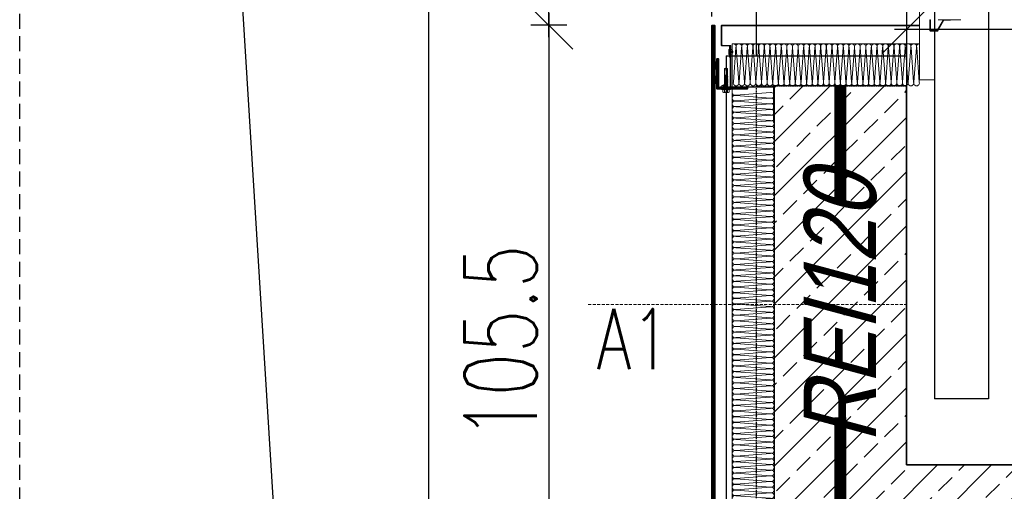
# Model space of a CAD drawing. Header units: millimetres. Extents: x -1096 to 3960, y -1899 to 666.
# Tile 12 of 75: x -546 to -382, y -55 to 23. Entities that reach past the tile are written whole.
import ezdxf
from ezdxf import colors
from ezdxf.entities.mleader import LeaderData, LeaderLine
from ezdxf.math import Vec2, Vec3

# ---------------------------------------------------------------- set-up
doc = ezdxf.new("R2010")
doc.units = ezdxf.units.MM
for name, pattern in [('03b018', [5.4, 2.16, -3.24]), ('10b018', [3.33, 2.16, -0.54, 0.09, -0.54]), ('DASHEDX2', [1.5, 1, -0.5]), ('HIDDENX2', [0.75, 0.5, -0.25])]:
    doc.linetypes.add(name, pattern=pattern)
for name, color, linetype, lineweight in [('_MB_ocieplenie_0.09', 252, 'Continuous', 9), ('A-KOMENTWYM - DETAL', 30, 'Continuous', 5), ('A-OPIS_det.', 2, 'Continuous', 13), ('ST_AE_GLAS_szraf', 252, 'Continuous', 0), ('ST_AE_GLAS_widok', 142, 'Continuous', 9), ('ST_AE_SYST_cienka', 27, 'Continuous', 15), ('ST_AE_SYST_szraf', 252, 'Continuous', 0), ('ST_AF_SHET_cienka', 55, 'Continuous', 15), ('ST_SB_STEL', 7, 'Continuous', 0), ('ST_SF_FRAM', 7, 'Continuous', 0), ('ST_SF_FRAM_gruba', 132, 'Continuous', 40), ('ST_SJ_JOIN', 7, 'Continuous', 0), ('ST_SJ_JOIN_cienka', 57, 'Continuous', 15), ('ST_SJ_JOIN_przerywane', 9, '03b018', 5), ('ST_SJ_JOIN_szraf', 252, 'Continuous', 5)]:
    doc.layers.add(name, color=color, linetype=linetype, lineweight=lineweight)
doc.layers.add('_p.poż.', color=7, linetype='Continuous', true_color=0xf20000)
for name, color, linetype in [('A-KOMENTWYM', 30, 'Continuous'), ('A-opis', 7, 'Continuous'), ('A-widok', 41, 'Continuous'), ('A-winda', 12, 'Continuous'), ('A-ściany', 140, 'Continuous')]:
    doc.layers.add(name, color=color, linetype=linetype)
doc.layers.add('ST_SJ_JOIN_osie', color=1, linetype='10b018', lineweight=0, plot=False)
doc.styles.add('Arch-Dim', font='romans.shx', dxfattribs={"width": 0.75})
doc.styles.add('Arial-2', font='arial.ttf', dxfattribs={"width": 0.8, "oblique": 15})
doc.styles.add('TXT', font='romans.shx', dxfattribs={"width": 0.7})
doc.dimstyles.new('1-50', dxfattribs={"dimtxt": 12, "dimasz": 8, "dimexe": 3, "dimexo": 0, "dimgap": 2, "dimtad": 1, "dimrnd": 0.5, "dimzin": 12, "dimdsep": 46, "dimtxsty": 'TXT', "dimblk": 'OBLIQUE', "dimcen": 0.125, "dimdle": 2, "dimclrd": 256, "dimclre": 256, "dimclrt": 7, "dimazin": 0, "dimtfac": 1, "dimtix": 1, "dimtmove": 1, "dimatfit": 2, "dimfxl": 3, "dimfxlon": 1, "dimtvp": 10, "dimtolj": 1, "dimtzin": 0, "dimarcsym": 0})

# ---------------------------------------------------------------- blocks, each defined once
blk = doc.blocks.new('_Oblique')
at = {"color": 0, "linetype": 'ByBlock', "lineweight": -2}
blk.add_line((-0.5, -0.5), (0.5, 0.5), dxfattribs=at)
blk = doc.blocks.new('*D944')
at = {"layer": 'A-KOMENTWYM - DETAL', "lineweight": -2}
for p, q in [((-477.92, 212.3), (-477.92, -85.3)), ((-474.92, 210.3), (-480.92, 210.3)), ((-474.92, -83.3), (-480.92, -83.3))]:
    blk.add_line(p, q, dxfattribs=at)
at = {"layer": 'Defpoints', "color": 0}
for p in [(-430.9, 210.3), (-477.92, -83.3), (-430.9, -83.3)]:
    blk.add_point(p, dxfattribs=at)
at = {"layer": 'A-KOMENTWYM - DETAL', "lineweight": -2, "xscale": 8, "yscale": 8, "zscale": 8}
for p, rotation in [((-477.92, 210.3), 90), ((-477.92, -83.3), 270)]:
    blk.add_blockref('_Oblique', p, dxfattribs=dict(at, rotation=rotation))
at = {"layer": 'A-KOMENTWYM - DETAL', "color": 7, "insert": (-485.92, 63.5), "char_height": 12, "attachment_point": 5, "rotation": 90, "style": 'TXT'}
blk.add_mtext('\\A1;293.5', dxfattribs=at)
blk = doc.blocks.new('*D945')
at = {"layer": 'A-KOMENTWYM - DETAL', "lineweight": -2}
for p, q in [((-457.96, 24.08), (-457.96, -85.3)), ((-454.96, 22.08), (-460.96, 22.08)), ((-454.96, -83.3), (-460.96, -83.3))]:
    blk.add_line(p, q, dxfattribs=at)
at = {"layer": 'Defpoints', "color": 0}
for p in [(-429.26, 22.08), (-457.96, -83.3), (-430.9, -83.3)]:
    blk.add_point(p, dxfattribs=at)
at = {"layer": 'A-KOMENTWYM - DETAL', "lineweight": -2, "xscale": 8, "yscale": 8, "zscale": 8}
for p, rotation in [((-457.96, 22.08), 90), ((-457.96, -83.3), 270)]:
    blk.add_blockref('_Oblique', p, dxfattribs=dict(at, rotation=rotation))
at = {"layer": 'A-KOMENTWYM - DETAL', "color": 7, "insert": (-465.96, -30.61), "char_height": 12, "attachment_point": 5, "rotation": 90, "style": 'TXT'}
blk.add_mtext('\\A1;105.5', dxfattribs=at)
blk = doc.blocks.new('*U1555')
at = {"layer": '_MB_ocieplenie_0.09', "flags": 128}
for points in [[(-1288.7, 31, 0.505403), (-1307.8, 5.1), (-1289.6, -242, -1.345402), (-1327.9, -242), (-1309.6, 5.1, 0.505403), (-1328.7, 31)], [(-1248.7, 31, 0.505403), (-1267.8, 5.1), (-1249.6, -242, -1.345402), (-1287.9, -242), (-1269.6, 5.1, 0.505403), (-1288.7, 31)], [(-1208.7, 31, 0.505403), (-1227.8, 5.1), (-1209.6, -242, -1.345402), (-1247.9, -242), (-1229.6, 5.1, 0.505403), (-1248.7, 31)], [(-1168.7, 31, 0.505403), (-1187.8, 5.1), (-1169.6, -242, -1.345402), (-1207.9, -242), (-1189.6, 5.1, 0.505403), (-1208.7, 31)], [(-1128.7, 31, 0.505403), (-1147.8, 5.1), (-1129.6, -242, -1.345402), (-1167.9, -242), (-1149.6, 5.1, 0.505403), (-1168.7, 31)], [(-1088.7, 31, 0.505403), (-1107.8, 5.1), (-1089.6, -242, -1.345402), (-1127.9, -242), (-1109.6, 5.1, 0.505403), (-1128.7, 31)], [(-1048.7, 31, 0.505403), (-1067.8, 5.1), (-1049.6, -242, -1.345402), (-1087.9, -242), (-1069.6, 5.1, 0.505403), (-1088.7, 31)], [(-1008.7, 31, 0.505403), (-1027.8, 5.1), (-1009.6, -242, -1.345402), (-1047.9, -242), (-1029.6, 5.1, 0.505403), (-1048.7, 31)], [(-968.7, 31, 0.505403), (-987.8, 5.1), (-969.6, -242, -1.345402), (-1007.9, -242), (-989.6, 5.1, 0.505403), (-1008.7, 31)], [(-928.7, 31, 0.505403), (-947.8, 5.1), (-929.6, -242, -1.345402), (-967.9, -242), (-949.6, 5.1, 0.505403), (-968.7, 31)], [(-888.7, 31, 0.505403), (-907.8, 5.1), (-889.6, -242, -1.345402), (-927.9, -242), (-909.6, 5.1, 0.505403), (-928.7, 31)], [(-848.7, 31, 0.505403), (-867.8, 5.1), (-849.6, -242, -1.345402), (-887.9, -242), (-869.6, 5.1, 0.505403), (-888.7, 31)], [(-808.7, 31, 0.505403), (-827.8, 5.1), (-809.6, -242, -1.345402), (-847.9, -242), (-829.6, 5.1, 0.505403), (-848.7, 31)], [(-768.7, 31, 0.505403), (-787.8, 5.1), (-769.6, -242, -1.345402), (-807.9, -242), (-789.6, 5.1, 0.505403), (-808.7, 31)], [(-728.7, 31, 0.505403), (-747.8, 5.1), (-729.6, -242, -1.345402), (-767.9, -242), (-749.6, 5.1, 0.505403), (-768.7, 31)], [(-688.7, 31, 0.505403), (-707.8, 5.1), (-689.6, -242, -1.345402), (-727.9, -242), (-709.6, 5.1, 0.505403), (-728.7, 31)], [(-648.7, 31, 0.505403), (-667.8, 5.1), (-649.6, -242, -1.345402), (-687.9, -242), (-669.6, 5.1, 0.505403), (-688.7, 31)], [(-608.7, 31, 0.505403), (-627.8, 5.1), (-609.6, -242, -1.345402), (-647.9, -242), (-629.6, 5.1, 0.505403), (-648.7, 31)], [(-568.7, 31, 0.505403), (-587.8, 5.1), (-569.6, -242, -1.345402), (-607.9, -242), (-589.6, 5.1, 0.505403), (-608.7, 31)], [(-528.7, 31, 0.505403), (-547.8, 5.1), (-529.6, -242, -1.345402), (-567.9, -242), (-549.6, 5.1, 0.505403), (-568.7, 31)], [(-488.7, 31, 0.505403), (-507.8, 5.1), (-489.6, -242, -1.345402), (-527.9, -242), (-509.6, 5.1, 0.505403), (-528.7, 31)], [(-448.7, 31, 0.505403), (-467.8, 5.1), (-449.6, -242, -1.345402), (-487.9, -242), (-469.6, 5.1, 0.505403), (-488.7, 31)], [(-408.7, 31, 0.505403), (-427.8, 5.1), (-409.6, -242, -1.345402), (-447.9, -242), (-429.6, 5.1, 0.505403), (-448.7, 31)], [(-368.7, 31, 0.505403), (-387.8, 5.1), (-369.6, -242, -1.345402), (-407.9, -242), (-389.6, 5.1, 0.505403), (-408.7, 31)], [(-328.7, 31, 0.505403), (-347.8, 5.1), (-329.6, -242, -1.345402), (-367.9, -242), (-349.6, 5.1, 0.505403), (-368.7, 31)], [(-288.7, 31, 0.505403), (-307.8, 5.1), (-289.6, -242, -1.345402), (-327.9, -242), (-309.6, 5.1, 0.505403), (-328.7, 31)], [(-248.7, 31, 0.505403), (-267.8, 5.1), (-249.6, -242, -1.345402), (-287.9, -242), (-269.6, 5.1, 0.505403), (-288.7, 31)], [(-208.7, 31, 0.505403), (-227.8, 5.1), (-209.6, -242, -1.345402), (-247.9, -242), (-229.6, 5.1, 0.505403), (-248.7, 31)], [(-168.7, 31, 0.505403), (-187.8, 5.1), (-169.6, -242, -1.345402), (-207.9, -242), (-189.6, 5.1, 0.505403), (-208.7, 31)], [(-128.7, 31, 0.505403), (-147.8, 5.1), (-129.6, -242, -1.345402), (-167.9, -242), (-149.6, 5.1, 0.505403), (-168.7, 31)], [(-88.7, 31, 0.505403), (-107.8, 5.1), (-89.6, -242, -1.345402), (-127.9, -242), (-109.6, 5.1, 0.505403), (-128.7, 31)], [(-48.7, 31, 0.505403), (-67.8, 5.1), (-49.6, -242, -1.345402), (-87.9, -242), (-69.6, 5.1, 0.505403), (-88.7, 31)], [(-8.7, 31, 0.505403), (-27.8, 5.1), (-9.6, -242, -1.345402), (-47.9, -242), (-29.6, 5.1, 0.505403), (-48.7, 31)]]:
    blk.add_lwpolyline(points, format="xyb", dxfattribs=at)
blk = doc.blocks.new('*U1590')
at = {"layer": '_MB_ocieplenie_0.09', "flags": 128}
for points in [[(-3878.8, 31, 0.505403), (-3897.9, 5.1), (-3879.7, -242, -1.345402), (-3918, -242), (-3899.7, 5.1, 0.505403), (-3918.8, 31)], [(-3838.8, 31, 0.505403), (-3857.9, 5.1), (-3839.7, -242, -1.345402), (-3878, -242), (-3859.7, 5.1, 0.505403), (-3878.8, 31)], [(-3798.8, 31, 0.505403), (-3817.9, 5.1), (-3799.7, -242, -1.345402), (-3838, -242), (-3819.7, 5.1, 0.505403), (-3838.8, 31)], [(-3758.8, 31, 0.505403), (-3777.9, 5.1), (-3759.7, -242, -1.345402), (-3798, -242), (-3779.7, 5.1, 0.505403), (-3798.8, 31)], [(-3718.8, 31, 0.505403), (-3737.9, 5.1), (-3719.7, -242, -1.345402), (-3758, -242), (-3739.7, 5.1, 0.505403), (-3758.8, 31)], [(-3678.8, 31, 0.505403), (-3697.9, 5.1), (-3679.7, -242, -1.345402), (-3718, -242), (-3699.7, 5.1, 0.505403), (-3718.8, 31)], [(-3638.8, 31, 0.505403), (-3657.9, 5.1), (-3639.7, -242, -1.345402), (-3678, -242), (-3659.7, 5.1, 0.505403), (-3678.8, 31)], [(-3598.8, 31, 0.505403), (-3617.9, 5.1), (-3599.7, -242, -1.345402), (-3638, -242), (-3619.7, 5.1, 0.505403), (-3638.8, 31)], [(-3558.8, 31, 0.505403), (-3577.9, 5.1), (-3559.7, -242, -1.345402), (-3598, -242), (-3579.7, 5.1, 0.505403), (-3598.8, 31)], [(-3518.8, 31, 0.505403), (-3537.9, 5.1), (-3519.7, -242, -1.345402), (-3558, -242), (-3539.7, 5.1, 0.505403), (-3558.8, 31)], [(-3478.8, 31, 0.505403), (-3497.9, 5.1), (-3479.7, -242, -1.345402), (-3518, -242), (-3499.7, 5.1, 0.505403), (-3518.8, 31)], [(-3438.8, 31, 0.505403), (-3457.9, 5.1), (-3439.7, -242, -1.345402), (-3478, -242), (-3459.7, 5.1, 0.505403), (-3478.8, 31)], [(-3398.8, 31, 0.505403), (-3417.9, 5.1), (-3399.7, -242, -1.345402), (-3438, -242), (-3419.7, 5.1, 0.505403), (-3438.8, 31)], [(-3358.8, 31, 0.505403), (-3377.9, 5.1), (-3359.7, -242, -1.345402), (-3398, -242), (-3379.7, 5.1, 0.505403), (-3398.8, 31)], [(-3318.8, 31, 0.505403), (-3337.9, 5.1), (-3319.7, -242, -1.345402), (-3358, -242), (-3339.7, 5.1, 0.505403), (-3358.8, 31)], [(-3278.8, 31, 0.505403), (-3297.9, 5.1), (-3279.7, -242, -1.345402), (-3318, -242), (-3299.7, 5.1, 0.505403), (-3318.8, 31)], [(-3238.8, 31, 0.505403), (-3257.9, 5.1), (-3239.7, -242, -1.345402), (-3278, -242), (-3259.7, 5.1, 0.505403), (-3278.8, 31)], [(-3198.8, 31, 0.505403), (-3217.9, 5.1), (-3199.7, -242, -1.345402), (-3238, -242), (-3219.7, 5.1, 0.505403), (-3238.8, 31)], [(-3158.8, 31, 0.505403), (-3177.9, 5.1), (-3159.7, -242, -1.345402), (-3198, -242), (-3179.7, 5.1, 0.505403), (-3198.8, 31)], [(-3118.8, 31, 0.505403), (-3137.9, 5.1), (-3119.7, -242, -1.345402), (-3158, -242), (-3139.7, 5.1, 0.505403), (-3158.8, 31)], [(-3078.8, 31, 0.505403), (-3097.9, 5.1), (-3079.7, -242, -1.345402), (-3118, -242), (-3099.7, 5.1, 0.505403), (-3118.8, 31)], [(-3038.8, 31, 0.505403), (-3057.9, 5.1), (-3039.7, -242, -1.345402), (-3078, -242), (-3059.7, 5.1, 0.505403), (-3078.8, 31)], [(-2998.8, 31, 0.505403), (-3017.9, 5.1), (-2999.7, -242, -1.345402), (-3038, -242), (-3019.7, 5.1, 0.505403), (-3038.8, 31)], [(-2958.8, 31, 0.505403), (-2977.9, 5.1), (-2959.7, -242, -1.345402), (-2998, -242), (-2979.7, 5.1, 0.505403), (-2998.8, 31)], [(-2918.8, 31, 0.505403), (-2937.9, 5.1), (-2919.7, -242, -1.345402), (-2958, -242), (-2939.7, 5.1, 0.505403), (-2958.8, 31)], [(-2878.8, 31, 0.505403), (-2897.9, 5.1), (-2879.7, -242, -1.345402), (-2918, -242), (-2899.7, 5.1, 0.505403), (-2918.8, 31)], [(-2838.8, 31, 0.505403), (-2857.9, 5.1), (-2839.7, -242, -1.345402), (-2878, -242), (-2859.7, 5.1, 0.505403), (-2878.8, 31)], [(-2798.8, 31, 0.505403), (-2817.9, 5.1), (-2799.7, -242, -1.345402), (-2838, -242), (-2819.7, 5.1, 0.505403), (-2838.8, 31)], [(-2758.8, 31, 0.505403), (-2777.9, 5.1), (-2759.7, -242, -1.345402), (-2798, -242), (-2779.7, 5.1, 0.505403), (-2798.8, 31)], [(-2718.8, 31, 0.505403), (-2737.9, 5.1), (-2719.7, -242, -1.345402), (-2758, -242), (-2739.7, 5.1, 0.505403), (-2758.8, 31)], [(-2678.8, 31, 0.505403), (-2697.9, 5.1), (-2679.7, -242, -1.345402), (-2718, -242), (-2699.7, 5.1, 0.505403), (-2718.8, 31)], [(-2638.8, 31, 0.505403), (-2657.9, 5.1), (-2639.7, -242, -1.345402), (-2678, -242), (-2659.7, 5.1, 0.505403), (-2678.8, 31)], [(-2598.8, 31, 0.505403), (-2617.9, 5.1), (-2599.7, -242, -1.345402), (-2638, -242), (-2619.7, 5.1, 0.505403), (-2638.8, 31)], [(-2558.8, 31, 0.505403), (-2577.9, 5.1), (-2559.7, -242, -1.345402), (-2598, -242), (-2579.7, 5.1, 0.505403), (-2598.8, 31)], [(-2518.8, 31, 0.505403), (-2537.9, 5.1), (-2519.7, -242, -1.345402), (-2558, -242), (-2539.7, 5.1, 0.505403), (-2558.8, 31)], [(-2478.8, 31, 0.505403), (-2497.9, 5.1), (-2479.7, -242, -1.345402), (-2518, -242), (-2499.7, 5.1, 0.505403), (-2518.8, 31)], [(-2438.8, 31, 0.505403), (-2457.9, 5.1), (-2439.7, -242, -1.345402), (-2478, -242), (-2459.7, 5.1, 0.505403), (-2478.8, 31)], [(-2398.8, 31, 0.505403), (-2417.9, 5.1), (-2399.7, -242, -1.345402), (-2438, -242), (-2419.7, 5.1, 0.505403), (-2438.8, 31)], [(-2358.8, 31, 0.505403), (-2377.9, 5.1), (-2359.7, -242, -1.345402), (-2398, -242), (-2379.7, 5.1, 0.505403), (-2398.8, 31)], [(-2318.8, 31, 0.505403), (-2337.9, 5.1), (-2319.7, -242, -1.345402), (-2358, -242), (-2339.7, 5.1, 0.505403), (-2358.8, 31)], [(-2278.8, 31, 0.505403), (-2297.9, 5.1), (-2279.7, -242, -1.345402), (-2318, -242), (-2299.7, 5.1, 0.505403), (-2318.8, 31)], [(-2238.8, 31, 0.505403), (-2257.9, 5.1), (-2239.7, -242, -1.345402), (-2278, -242), (-2259.7, 5.1, 0.505403), (-2278.8, 31)], [(-2198.8, 31, 0.505403), (-2217.9, 5.1), (-2199.7, -242, -1.345402), (-2238, -242), (-2219.7, 5.1, 0.505403), (-2238.8, 31)], [(-2158.8, 31, 0.505403), (-2177.9, 5.1), (-2159.7, -242, -1.345402), (-2198, -242), (-2179.7, 5.1, 0.505403), (-2198.8, 31)], [(-2118.8, 31, 0.505403), (-2137.9, 5.1), (-2119.7, -242, -1.345402), (-2158, -242), (-2139.7, 5.1, 0.505403), (-2158.8, 31)], [(-2078.8, 31, 0.505403), (-2097.9, 5.1), (-2079.7, -242, -1.345402), (-2118, -242), (-2099.7, 5.1, 0.505403), (-2118.8, 31)], [(-2038.8, 31, 0.505403), (-2057.9, 5.1), (-2039.7, -242, -1.345402), (-2078, -242), (-2059.7, 5.1, 0.505403), (-2078.8, 31)], [(-1998.8, 31, 0.505403), (-2017.9, 5.1), (-1999.7, -242, -1.345402), (-2038, -242), (-2019.7, 5.1, 0.505403), (-2038.8, 31)], [(-1958.8, 31, 0.505403), (-1977.9, 5.1), (-1959.7, -242, -1.345402), (-1998, -242), (-1979.7, 5.1, 0.505403), (-1998.8, 31)], [(-1918.8, 31, 0.505403), (-1937.9, 5.1), (-1919.7, -242, -1.345402), (-1958, -242), (-1939.7, 5.1, 0.505403), (-1958.8, 31)], [(-1878.8, 31, 0.505403), (-1897.9, 5.1), (-1879.7, -242, -1.345402), (-1918, -242), (-1899.7, 5.1, 0.505403), (-1918.8, 31)], [(-1838.8, 31, 0.505403), (-1857.9, 5.1), (-1839.7, -242, -1.345402), (-1878, -242), (-1859.7, 5.1, 0.505403), (-1878.8, 31)], [(-1798.8, 31, 0.505403), (-1817.9, 5.1), (-1799.7, -242, -1.345402), (-1838, -242), (-1819.7, 5.1, 0.505403), (-1838.8, 31)], [(-1758.8, 31, 0.505403), (-1777.9, 5.1), (-1759.7, -242, -1.345402), (-1798, -242), (-1779.7, 5.1, 0.505403), (-1798.8, 31)], [(-1718.8, 31, 0.505403), (-1737.9, 5.1), (-1719.7, -242, -1.345402), (-1758, -242), (-1739.7, 5.1, 0.505403), (-1758.8, 31)], [(-1678.8, 31, 0.505403), (-1697.9, 5.1), (-1679.7, -242, -1.345402), (-1718, -242), (-1699.7, 5.1, 0.505403), (-1718.8, 31)], [(-1638.8, 31, 0.505403), (-1657.9, 5.1), (-1639.7, -242, -1.345402), (-1678, -242), (-1659.7, 5.1, 0.505403), (-1678.8, 31)], [(-1598.8, 31, 0.505403), (-1617.9, 5.1), (-1599.7, -242, -1.345402), (-1638, -242), (-1619.7, 5.1, 0.505403), (-1638.8, 31)], [(-1558.8, 31, 0.505403), (-1577.9, 5.1), (-1559.7, -242, -1.345402), (-1598, -242), (-1579.7, 5.1, 0.505403), (-1598.8, 31)], [(-1518.8, 31, 0.505403), (-1537.9, 5.1), (-1519.7, -242, -1.345402), (-1558, -242), (-1539.7, 5.1, 0.505403), (-1558.8, 31)], [(-1478.8, 31, 0.505403), (-1497.9, 5.1), (-1479.7, -242, -1.345402), (-1518, -242), (-1499.7, 5.1, 0.505403), (-1518.8, 31)], [(-1438.8, 31, 0.505403), (-1457.9, 5.1), (-1439.7, -242, -1.345402), (-1478, -242), (-1459.7, 5.1, 0.505403), (-1478.8, 31)], [(-1398.8, 31, 0.505403), (-1417.9, 5.1), (-1399.7, -242, -1.345402), (-1438, -242), (-1419.7, 5.1, 0.505403), (-1438.8, 31)], [(-1358.8, 31, 0.505403), (-1377.9, 5.1), (-1359.7, -242, -1.345402), (-1398, -242), (-1379.7, 5.1, 0.505403), (-1398.8, 31)], [(-1318.8, 31, 0.505403), (-1337.9, 5.1), (-1319.7, -242, -1.345402), (-1358, -242), (-1339.7, 5.1, 0.505403), (-1358.8, 31)], [(-1278.8, 31, 0.505403), (-1297.9, 5.1), (-1279.7, -242, -1.345402), (-1318, -242), (-1299.7, 5.1, 0.505403), (-1318.8, 31)], [(-1238.8, 31, 0.505403), (-1257.9, 5.1), (-1239.7, -242, -1.345402), (-1278, -242), (-1259.7, 5.1, 0.505403), (-1278.8, 31)], [(-1198.8, 31, 0.505403), (-1217.9, 5.1), (-1199.7, -242, -1.345402), (-1238, -242), (-1219.7, 5.1, 0.505403), (-1238.8, 31)], [(-1158.8, 31, 0.505403), (-1177.9, 5.1), (-1159.7, -242, -1.345402), (-1198, -242), (-1179.7, 5.1, 0.505403), (-1198.8, 31)], [(-1118.8, 31, 0.505403), (-1137.9, 5.1), (-1119.7, -242, -1.345402), (-1158, -242), (-1139.7, 5.1, 0.505403), (-1158.8, 31)], [(-1078.8, 31, 0.505403), (-1097.9, 5.1), (-1079.7, -242, -1.345402), (-1118, -242), (-1099.7, 5.1, 0.505403), (-1118.8, 31)], [(-1038.8, 31, 0.505403), (-1057.9, 5.1), (-1039.7, -242, -1.345402), (-1078, -242), (-1059.7, 5.1, 0.505403), (-1078.8, 31)], [(-998.8, 31, 0.505403), (-1017.9, 5.1), (-999.7, -242, -1.345402), (-1038, -242), (-1019.7, 5.1, 0.505403), (-1038.8, 31)], [(-958.8, 31, 0.505403), (-977.9, 5.1), (-959.7, -242, -1.345402), (-998, -242), (-979.7, 5.1, 0.505403), (-998.8, 31)], [(-918.8, 31, 0.505403), (-937.9, 5.1), (-919.7, -242, -1.345402), (-958, -242), (-939.7, 5.1, 0.505403), (-958.8, 31)], [(-878.8, 31, 0.505403), (-897.9, 5.1), (-879.7, -242, -1.345402), (-918, -242), (-899.7, 5.1, 0.505403), (-918.8, 31)], [(-838.8, 31, 0.505403), (-857.9, 5.1), (-839.7, -242, -1.345402), (-878, -242), (-859.7, 5.1, 0.505403), (-878.8, 31)], [(-798.8, 31, 0.505403), (-817.9, 5.1), (-799.7, -242, -1.345402), (-838, -242), (-819.7, 5.1, 0.505403), (-838.8, 31)], [(-758.8, 31, 0.505403), (-777.9, 5.1), (-759.7, -242, -1.345402), (-798, -242), (-779.7, 5.1, 0.505403), (-798.8, 31)], [(-718.8, 31, 0.505403), (-737.9, 5.1), (-719.7, -242, -1.345402), (-758, -242), (-739.7, 5.1, 0.505403), (-758.8, 31)], [(-678.8, 31, 0.505403), (-697.9, 5.1), (-679.7, -242, -1.345402), (-718, -242), (-699.7, 5.1, 0.505403), (-718.8, 31)], [(-638.8, 31, 0.505403), (-657.9, 5.1), (-639.7, -242, -1.345402), (-678, -242), (-659.7, 5.1, 0.505403), (-678.8, 31)], [(-598.8, 31, 0.505403), (-617.9, 5.1), (-599.7, -242, -1.345402), (-638, -242), (-619.7, 5.1, 0.505403), (-638.8, 31)], [(-558.8, 31, 0.505403), (-577.9, 5.1), (-559.7, -242, -1.345402), (-598, -242), (-579.7, 5.1, 0.505403), (-598.8, 31)], [(-518.8, 31, 0.505403), (-537.9, 5.1), (-519.7, -242, -1.345402), (-558, -242), (-539.7, 5.1, 0.505403), (-558.8, 31)], [(-478.8, 31, 0.505403), (-497.9, 5.1), (-479.7, -242, -1.345402), (-518, -242), (-499.7, 5.1, 0.505403), (-518.8, 31)], [(-438.8, 31, 0.505403), (-457.9, 5.1), (-439.7, -242, -1.345402), (-478, -242), (-459.7, 5.1, 0.505403), (-478.8, 31)], [(-398.8, 31, 0.505403), (-417.9, 5.1), (-399.7, -242, -1.345402), (-438, -242), (-419.7, 5.1, 0.505403), (-438.8, 31)], [(-358.8, 31, 0.505403), (-377.9, 5.1), (-359.7, -242, -1.345402), (-398, -242), (-379.7, 5.1, 0.505403), (-398.8, 31)], [(-318.8, 31, 0.505403), (-337.9, 5.1), (-319.7, -242, -1.345402), (-358, -242), (-339.7, 5.1, 0.505403), (-358.8, 31)], [(-278.8, 31, 0.505403), (-297.9, 5.1), (-279.7, -242, -1.345402), (-318, -242), (-299.7, 5.1, 0.505403), (-318.8, 31)], [(-238.8, 31, 0.505403), (-257.9, 5.1), (-239.7, -242, -1.345402), (-278, -242), (-259.7, 5.1, 0.505403), (-278.8, 31)], [(-198.8, 31, 0.505403), (-217.9, 5.1), (-199.7, -242, -1.345402), (-238, -242), (-219.7, 5.1, 0.505403), (-238.8, 31)], [(-158.8, 31, 0.505403), (-177.9, 5.1), (-159.7, -242, -1.345402), (-198, -242), (-179.7, 5.1, 0.505403), (-198.8, 31)], [(-118.8, 31, 0.505403), (-137.9, 5.1), (-119.7, -242, -1.345402), (-158, -242), (-139.7, 5.1, 0.505403), (-158.8, 31)], [(-78.8, 31, 0.505403), (-97.9, 5.1), (-79.7, -242, -1.345402), (-118, -242), (-99.7, 5.1, 0.505403), (-118.8, 31)], [(-38.8, 31, 0.505403), (-57.9, 5.1), (-39.7, -242, -1.345402), (-78, -242), (-59.7, 5.1, 0.505403), (-78.8, 31)]]:
    blk.add_lwpolyline(points, format="xyb", dxfattribs=at)
blk = doc.blocks.new('wkret_samowiercacy_JT2-12_5.5x35')
at = {"layer": 'ST_SJ_JOIN_cienka'}
for p, q in [((-35, 0), (-33.6, 2.6)), ((-35, 0), (-33.6, -2.6)), ((-33.6, 2.6), (-22.9, 2.6)), ((-22.6, 2.2), (-23.5, 2.2)), ((-22.3, 2.2), (-22.9, 2.6)), ((-20.9, 2.2), (-22.3, 2.2)), ((-20.9, 2.2), (-20.3, 2.8)), ((-20, 2.2), (-20.3, 2.8)), ((-19.1, 2.2), (-20, 2.2)), ((-19.1, 2.2), (-18.5, 2.8)), ((-18.2, 2.2), (-18.5, 2.8)), ((-17.3, 2.2), (-18.2, 2.2)), ((-17.3, 2.2), (-16.8, 2.8)), ((-16.4, 2.2), (-16.8, 2.8)), ((-15.5, 2.2), (-16.4, 2.2)), ((-15.5, 2.2), (-15, 2.8)), ((-14.6, 2.2), (-15, 2.8)), ((-13.8, 2.2), (-14.6, 2.2)), ((-13.8, 2.2), (-13.2, 2.8)), ((-12.9, 2.2), (-13.2, 2.8)), ((-12, 2.2), (-12.9, 2.2)), ((-12, 2.2), (-11.5, 2.8)), ((-11.1, 2.2), (-11.5, 2.8)), ((-10.2, 2.2), (-11.1, 2.2)), ((-10.2, 2.2), (-9.7, 2.8)), ((-9.3, 2.2), (-9.7, 2.8)), ((-8.4, 2.2), (-9.3, 2.2)), ((-8.4, 2.2), (-7.9, 2.8)), ((-7.5, 2.2), (-7.9, 2.8)), ((-6.7, 2.2), (-7.5, 2.2)), ((-6.7, 2.2), (-6.1, 2.8)), ((-5.8, 2.2), (-6.1, 2.8)), ((-4.9, 2.2), (-5.8, 2.2)), ((-4.9, 2.2), (-4.4, 2.8)), ((-4, 2.2), (-4.4, 2.8)), ((-3.1, 2.2), (-4, 2.2)), ((-3.1, 2.2), (-2.6, 2.8)), ((-2.2, 2.2), (-2.6, 2.8)), ((-1.3, 2.2), (-2.2, 2.2)), ((-1.3, 2.2), (-0.8, 2.8)), ((-0.4, 2.2), (-0.8, 2.8)), ((0, 2.2), (-0.4, 2.2)), ((5.8, 4), (5.8, -4)), ((-33.6, -2.6), (-22.9, -2.6)), ((-22.3, -2.3), (-22.9, -2.6)), ((-21.6, -2.3), (-22.3, -2.3)), ((-21.3, -2.8), (-21.6, -2.3)), ((-21.3, -2.8), (-20.7, -2.3)), ((-19.9, -2.3), (-20.7, -2.3)), ((-19.5, -2.8), (-19.9, -2.3)), ((-19.5, -2.8), (-19, -2.3)), ((-18.1, -2.3), (-19, -2.3)), ((-17.7, -2.8), (-18.1, -2.3)), ((-17.7, -2.8), (-17.2, -2.3)), ((-16.3, -2.3), (-17.2, -2.3)), ((-16, -2.8), (-16.3, -2.3)), ((-16, -2.8), (-15.4, -2.3)), ((-14.5, -2.3), (-15.4, -2.3)), ((-14.2, -2.8), (-14.5, -2.3)), ((-14.2, -2.8), (-13.6, -2.3)), ((-12.8, -2.3), (-13.6, -2.3)), ((-12.4, -2.8), (-12.8, -2.3)), ((-12.4, -2.8), (-11.9, -2.3)), ((-11, -2.3), (-11.9, -2.3)), ((-10.6, -2.8), (-11, -2.3)), ((-10.6, -2.8), (-10.1, -2.3)), ((-9.2, -2.3), (-10.1, -2.3)), ((-8.9, -2.8), (-9.2, -2.3)), ((-8.9, -2.8), (-8.3, -2.3)), ((-7.4, -2.3), (-8.3, -2.3)), ((-7.1, -2.8), (-7.4, -2.3)), ((-7.1, -2.8), (-6.5, -2.3)), ((-5.7, -2.3), (-6.5, -2.3)), ((-5.3, -2.8), (-5.7, -2.3)), ((-5.3, -2.8), (-4.8, -2.3)), ((-3.9, -2.3), (-4.8, -2.3)), ((-3.5, -2.8), (-3.9, -2.3)), ((-3.5, -2.8), (-3, -2.3)), ((-2.1, -2.3), (-3, -2.3)), ((-1.8, -2.8), (-2.1, -2.3)), ((-1.8, -2.8), (-1.2, -2.3)), ((0, -2.3), (-1.2, -2.3))]:
    blk.add_line(p, q, dxfattribs=at)
blk.add_lwpolyline([(0, -7.2), (1.3, -7.2), (1.3, 7.2), (0, 7.2)], close=True, dxfattribs=at)
blk.add_lwpolyline([(1.3, -2.6), (5.3, -2.6, -0.343146), (5.3, -5.3), (1.3, -5.3), (1.3, 5.3), (5.3, 5.3, -0.343146), (5.3, 2.6), (1.3, 2.6)], format="xyb", dxfattribs=at)
blk.add_arc((-2.2, 0), 7.94, 340.5288, 19.4712, dxfattribs=at)
at = {"layer": 'ST_SJ_JOIN_osie'}
blk.add_line((-40, 0), (10.8, 0), dxfattribs=at)
at = {"layer": 'ST_SJ_JOIN_szraf'}
for p, q in [((-34.7, 0), (-33.4, 2.2)), ((-33.4, 2.2), (-33.6, 2.6)), ((-33.4, 2.2), (-22.3, 2.2)), ((-22.9, -2.6), (-21.9, 2.2)), ((-22.1, 2.1), (-22.9, -2.6)), ((-22.9, -2.6), (-22.3, 2)), ((-22.9, -2.6), (-22.6, 1.9)), ((-22.9, -2.6), (-22.9, 1.8)), ((-21.6, -2.3), (-20.9, 2.2)), ((-21.3, -2.8), (-20.3, 2.8)), ((-20.7, -2.3), (-20, 2.2)), ((-19.9, -2.3), (-19.1, 2.2)), ((-19.5, -2.8), (-18.5, 2.8)), ((-19, -2.3), (-18.2, 2.2)), ((-18.1, -2.3), (-17.3, 2.2)), ((-17.7, -2.8), (-16.8, 2.8)), ((-17.2, -2.3), (-16.4, 2.2)), ((-16.3, -2.3), (-15.5, 2.2)), ((-16, -2.8), (-15, 2.8)), ((-15.4, -2.3), (-14.6, 2.2)), ((-14.5, -2.3), (-13.8, 2.2)), ((-14.2, -2.8), (-13.2, 2.8)), ((-13.6, -2.3), (-12.9, 2.2)), ((-12.8, -2.3), (-12, 2.2)), ((-12.4, -2.8), (-11.5, 2.8)), ((-11.9, -2.3), (-11.1, 2.2)), ((-11, -2.3), (-10.2, 2.2)), ((-10.6, -2.8), (-9.7, 2.8)), ((-10.1, -2.3), (-9.3, 2.2)), ((-9.2, -2.3), (-8.4, 2.2)), ((-8.9, -2.8), (-7.9, 2.8)), ((-8.3, -2.3), (-7.5, 2.2)), ((-7.4, -2.3), (-6.7, 2.2)), ((-7.1, -2.8), (-6.1, 2.8)), ((-6.5, -2.3), (-5.8, 2.2)), ((-5.7, -2.3), (-4.9, 2.2)), ((-5.3, -2.8), (-4.4, 2.8)), ((-4.8, -2.3), (-4, 2.2)), ((-3.9, -2.3), (-3.1, 2.2)), ((-3.5, -2.8), (-2.6, 2.8)), ((-3, -2.3), (-2.2, 2.2)), ((-2.1, -2.3), (-1.3, 2.2)), ((-1.8, -2.8), (-0.8, 2.8)), ((-1.2, -2.3), (-0.4, 2.2))]:
    blk.add_line(p, q, dxfattribs=at)
for centre, radius, start, end in [((-32.2, 23.1), 23.3, 263.1111, 296.3312), ((-35.1, -1.7), 1.73, 331.4719, 85.2218)]:
    blk.add_arc(centre, radius, start, end, dxfattribs=at)
blk = doc.blocks.new('SA.02_rzut')
at = {"layer": 'ST_AE_SYST_szraf'}
h = blk.add_hatch(dxfattribs=at)
h.set_pattern_fill('ANSI37', color=256, scale=0.25)
h.set_pattern_definition([(45, (-488652.4619, 545374.10935), (-0.5612660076, 0.5612660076), []), (135, (-488652.4619, 545374.10935), (-0.5612660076, -0.5612660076), [])])
h.paths.add_polyline_path([(8, 0), (8, -3), (20, -3), (20, 0)])
h = blk.add_hatch(dxfattribs=at)
h.set_pattern_fill('ANSI37', color=256, scale=0.25)
h.paths.add_polyline_path([(32, 0), (32, -3), (44, -3), (44, 0)])
at = {"layer": 'ST_AE_SYST_cienka'}
for points in [[(8, 0), (20, 0), (20, -3), (8, -3)], [(44, 0), (32, 0), (32, -3), (44, -3)]]:
    blk.add_lwpolyline(points, close=True, dxfattribs=at)
at = {"layer": 'ST_SF_FRAM_gruba'}
blk.add_lwpolyline([(-1, 0), (49, 0), (49, 2), (1, 2), (1, 50), (-1, 50), (-1, 0), (-1, 0), (-1, 0)], close=True, dxfattribs=at)
at = {"layer": 'ST_SJ_JOIN', "xscale": -1}
blk.add_blockref('wkret_samowiercacy_JT2-12_5.5x35', (-1, 15), dxfattribs=at)
blk = doc.blocks.new('nit_5x12__L-3')
at = {"layer": 'ST_SJ_JOIN_cienka'}
blk.add_lwpolyline([(0, -4.7), (0, 4.7, 0.12691), (-1.1, 3.6), (-1.1, -3.6, 0.114214)], format="xyb", close=True, dxfattribs=at)
blk.add_lwpolyline([(0, -4.7), (0, 4.7, 0.12691), (-1.1, 3.6), (-1.1, -3.6, 0.114214)], format="xyb", close=True, dxfattribs=at)
blk.add_lwpolyline([(3, -3.3), (3, 3.3)], dxfattribs=at)
blk.add_lwpolyline([(3, -3.3), (3, 3.3)], dxfattribs=at)
blk.add_lwpolyline([(5.9, 2.3, 0.507087), (5.9, -2.3)], format="xyb", dxfattribs=at)
blk.add_lwpolyline([(5.9, 2.3, 0.507087), (5.9, -2.3)], format="xyb", dxfattribs=at)
for centre, radius, start, end in [((4.3, 2.3), 1.61, 0, 143.3263), ((4.3, 2.3), 1.61, 0, 143.3263), ((3, 0), 3.69, 321.3818, 38.6182), ((3, 0), 3.69, 321.3818, 38.6182), ((4.3, -2.3), 1.61, 216.6737, 360), ((4.3, -2.3), 1.61, 216.6737, 360)]:
    blk.add_arc(centre, radius, start, end, dxfattribs=at)
at = {"layer": 'ST_SJ_JOIN_przerywane', "ltscale": 0.1}
blk.add_lwpolyline([(3, -2.5), (3, 2.5), (0, 2.5), (0, -2.5)], close=True, dxfattribs=at)
blk.add_lwpolyline([(3, -2.5), (3, 2.5), (0, 2.5), (0, -2.5)], close=True, dxfattribs=at)
blk = doc.blocks.new('nit_5x12__L-1.8')
at = {"layer": 'ST_SJ_JOIN_cienka'}
blk.add_lwpolyline([(-4.7, 0), (4.7, 0, 0.12691), (3.6, 1.1), (-3.6, 1.1, 0.114214)], format="xyb", close=True, dxfattribs=at)
blk.add_lwpolyline([(-4.7, 0), (4.7, 0, 0.12691), (3.6, 1.1), (-3.6, 1.1, 0.114214)], format="xyb", close=True, dxfattribs=at)
blk.add_lwpolyline([(-3.3, -1.8), (3.3, -1.8)], dxfattribs=at)
blk.add_lwpolyline([(-3.3, -1.8), (3.3, -1.8)], dxfattribs=at)
blk.add_lwpolyline([(2.3, -4.7, 0.507087), (-2.3, -4.7)], format="xyb", dxfattribs=at)
blk.add_lwpolyline([(2.3, -4.7, 0.507087), (-2.3, -4.7)], format="xyb", dxfattribs=at)
for centre, radius, start, end in [((-2.3, -3.1), 1.61, 126.6737, 270), ((-2.3, -3.1), 1.61, 126.6737, 270), ((0, -1.8), 3.69, 231.3818, 308.6182), ((0, -1.8), 3.69, 231.3818, 308.6182), ((2.3, -3.1), 1.61, 270, 53.3263), ((2.3, -3.1), 1.61, 270, 53.3263)]:
    blk.add_arc(centre, radius, start, end, dxfattribs=at)
at = {"layer": 'ST_SJ_JOIN_przerywane', "ltscale": 0.1}
blk.add_lwpolyline([(-2.5, -1.8), (2.5, -1.8), (2.5, 0), (-2.5, 0)], close=True, dxfattribs=at)
blk.add_lwpolyline([(-2.5, -1.8), (2.5, -1.8), (2.5, 0), (-2.5, 0)], close=True, dxfattribs=at)
blk = doc.blocks.new('szyb-szkło_150-parter2')
at = {"layer": 'A-ściany', "transparency": 33554687}
h = blk.add_hatch(dxfattribs=at)
h.set_pattern_fill('ANSI33-METRIC', color=14)
h.set_pattern_definition([(45, (428.5, -207.997), (-4.49013, 4.49013), []), (45, (432.99, -207.997), (-4.49013, 4.49013), [3.175, -1.5875])])
h.paths.add_polyline_path([(350, -196), (350, -259), (30, -259), (30, -196), (8, -196), (8, -281), (372, -281), (372, -196)])
at = {"layer": '_MB_ocieplenie_0.09'}
for p in [(1, -288), (32.127, -189)]:
    blk.add_line(p, (1, -189), dxfattribs=at)
at = {"layer": '_p.poż.', "linetype": 'DASHEDX2', "ltscale": 10}
for points in [[(19.003, -196.001, 2, 2, 0), (19.002, -215.001, 0, 0, 0)], [(19.001, -251.078, 2, 2, 0), (19, -270, 2, 2, 0), (190, -270, 0, 0, 0)]]:
    blk.add_lwpolyline(points, format="xyseb", dxfattribs=at)
at = {"layer": 'A-widok', "color": 14, "transparency": 33554679}
blk.add_line((5, -55), (5, -191), dxfattribs=at)
at = {"layer": 'A-widok', "linetype": 'DASHEDX2', "ltscale": 3, "transparency": 33554679}
blk.add_line((-2.4, -59.98), (-2.4, -186.02), dxfattribs=at)
at = {"layer": 'A-widok', "color": 14, "linetype": 'HIDDENX2', "ltscale": 0.5, "transparency": 33554679}
blk.add_line((5, -196), (30, -196), dxfattribs=at)
blk.add_line((5, -196), (30, -196), dxfattribs=at)
blk.add_line((5, -196), (30, -196), dxfattribs=at)
blk.add_line((5, -196), (30, -196), dxfattribs=at)
blk.add_lwpolyline([(5, -196), (5, -284), (375, -284), (375, -5), (5, -5), (5, -50)], dxfattribs=at)
at = {"layer": 'A-widok', "transparency": 33554679}
blk.add_lwpolyline([(30, -30), (30, -259), (350, -259), (350, -30)], close=True, dxfattribs=at)
for points in [[(0, -191), (0, -289), (375, -289)], [(0, -191), (30, -191), (30, -196)], [(0, -191), (30, -191), (30, -196)], [(0, -191), (30, -191), (30, -196)], [(0, -191), (30, -191), (30, -196)]]:
    blk.add_lwpolyline(points, dxfattribs=at)
at = {"layer": 'A-winda'}
for p, q in [((43.626, -59.574), (43.626, -248)), ((34.626, -63), (34.626, -248)), ((43.626, -248), (34.626, -248))]:
    blk.add_line(p, q, dxfattribs=at)
at = {"layer": 'A-winda', "linetype": 'Continuous', "lineweight": 15}
for p, q in [((32.126, -195), (32.126, -183)), ((34.626, -183), (34.626, -195)), ((33.975, -185), (33.875, -185)), ((33.875, -185), (33.875, -186.79)), ((33.975, -185), (33.975, -186.79)), ((35.08, -186.795), (36.086, -185.055)), ((35.166, -186.845), (36.172, -185.105)), ((35.246, -185), (39.004, -185)), ((36.181, -185.1), (37.275, -185.1)), ((37.275, -185.1), (37.275, -185)), ((33.985, -186.8), (35.071, -186.8)), ((33.985, -186.9), (35.071, -186.9)), ((34.626, -195), (32.126, -195))]:
    blk.add_line(p, q, dxfattribs=at)
for centre, radius, start, end in [((36.181, -185.11), 0.11, 90, 149.9649), ((36.181, -185.11), 0.01, 90, 149.9649), ((33.985, -186.79), 0.11, 180, 270), ((33.985, -186.79), 0.01, 180, 270), ((35.071, -186.79), 0.01, 270, 329.9649), ((35.071, -186.79), 0.11, 270, 329.9649)]:
    blk.add_arc(centre, radius, start, end, dxfattribs=at)
at = {"layer": 'A-ściany'}
blk.add_lwpolyline([(350, -196), (350, -259), (30, -259), (30, -196), (8, -196), (8, -281), (372, -281), (372, -196)], close=True, dxfattribs=at)
at = {"layer": 'ST_AE_GLAS_szraf'}
for p, q in [((-2.3, -291.4), (-2.3, -185.92)), ((-2.2, -291.4), (-2.2, -185.92)), ((-2.1, -291.4), (-2.1, -185.92)), ((-2, -291.4), (-2, -185.92)), ((-1.9, -291.4), (-1.9, -185.92))]:
    blk.add_line(p, q, dxfattribs=at)
at = {"layer": 'ST_AE_GLAS_widok'}
blk.add_lwpolyline([(-2.3, -291.4), (-1.9, -291.4), (-1.8, -291.3), (-1.8, -186.02), (-1.9, -185.92), (-2.3, -185.92), (-2.4, -186.02), (-2.4, -291.3), (-2.3, -291.4)], dxfattribs=at)
at = {"layer": 'ST_AF_SHET_cienka'}
for points in [[(0.68, -191.25), (0.68, -189.47, 0.4142136), (0.48, -189.27), (-0.6, -189.27, -0.4142136), (-0.72, -189.15), (-0.72, -186.12, -0.4142136), (-0.6, -186), (32.126, -186), (32.126, -185.92), (-0.6, -185.92, 0.4142136), (-0.8, -186.12), (-0.8, -189.15, 0.4142136), (-0.6, -189.35), (0.48, -189.35, -0.4142136), (0.6, -189.47), (0.6, -191.25)], [(0.78, -196.1), (0.78, -189.27), (0.68, -189.27), (0.68, -196.1, -0.4142136), (0.58, -196.2), (-1.22, -196.2), (-1.22, -196.3), (0.58, -196.3, 0.4142136)]]:
    blk.add_lwpolyline(points, format="xyb", close=True, dxfattribs=at)
at = {"yscale": 0.02342540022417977, "zscale": 0.02342540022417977}
for name, p, xscale, rotation in [('*U1555', (1, -189.727), -0.02342540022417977, 359.9999999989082), ('*U1590', (1.727, -196.2), 0.02342540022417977, 90.0000000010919)]:
    blk.add_blockref(name, p, dxfattribs=dict(at, xscale=xscale, rotation=rotation))
at = {"layer": 'ST_SF_FRAM', "xscale": -0.1, "yscale": 0.1, "zscale": 0.1, "rotation": 269.9999999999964}
blk.add_blockref('SA.02_rzut', (-1.5, -196.4), dxfattribs=at)
at = {"layer": 'ST_SJ_JOIN', "yscale": 0.1, "zscale": 0.1}
for name, p, xscale, rotation in [('nit_5x12__L-1.8', (0.6, -190.36), -0.1, 89.99999999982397), ('nit_5x12__L-3', (-0.32, -196.5), 0.1, 89.99999999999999)]:
    blk.add_blockref(name, p, dxfattribs=dict(at, xscale=xscale, rotation=rotation))
at = {"layer": '_p.poż.', "insert": (19.001, -233.001), "char_height": 12, "width": 129.01457, "attachment_point": 5, "rotation": 90, "style": 'Arial-2'}
blk.add_mtext('\\pxt4;REI120', dxfattribs=at)
blk = doc.blocks.new('_Dot')
at = {"color": 0, "linetype": 'ByBlock', "lineweight": -2}
blk.add_line((-0.5, 0), (-1, 0), dxfattribs=at)
at = {"color": 0, "linetype": 'ByBlock', "const_width": 0.5}
blk.add_lwpolyline([(-0.25, 0, 1), (0.25, 0, 1)], format="xyb", close=True, dxfattribs=at)
blk = doc.blocks.new('*D1454')
at = {"layer": 'A-KOMENTWYM', "lineweight": -2}
for p, q in [((-457.96, 20.08), (-457.96, 149.64)), ((-454.96, 147.64), (-460.96, 147.64)), ((-454.96, 22.08), (-460.96, 22.08))]:
    blk.add_line(p, q, dxfattribs=at)
at = {"layer": 'Defpoints', "color": 0}
for p in [(-457.96, 147.64), (-430.86, 147.64), (-429.26, 22.08)]:
    blk.add_point(p, dxfattribs=at)
at = {"layer": 'A-KOMENTWYM', "lineweight": -2, "xscale": 8, "yscale": 8, "zscale": 8}
for p, rotation in [((-457.96, 147.64), 90), ((-457.96, 22.08), 270)]:
    blk.add_blockref('_Oblique', p, dxfattribs=dict(at, rotation=rotation))
at = {"layer": 'A-KOMENTWYM', "color": 7, "insert": (-465.96, 84.86), "char_height": 12, "attachment_point": 5, "rotation": 90, "style": 'TXT'}
blk.add_mtext('\\A1;125.5', dxfattribs=at)
blk = doc.blocks.new('*D1511')
at = {"layer": 'A-KOMENTWYM - DETAL', "lineweight": -2}
for p, q in [((-398.5, 24.42), (-398.5, 18.42)), ((-78.5, 24.42), (-78.5, 18.42)), ((-400.5, 21.42), (-76.5, 21.42))]:
    blk.add_line(p, q, dxfattribs=at)
at = {"layer": 'Defpoints', "color": 0}
for p in [(-398.5, 178), (-78.5, 178), (-78.5, 21.42)]:
    blk.add_point(p, dxfattribs=at)
at = {"layer": 'A-KOMENTWYM - DETAL', "lineweight": -2, "xscale": 8, "yscale": 8, "zscale": 8, "rotation": 180}
blk.add_blockref('_Oblique', (-398.5, 21.42), dxfattribs=at)
at = {"layer": 'A-KOMENTWYM - DETAL', "lineweight": -2, "xscale": 8, "yscale": 8, "zscale": 8}
blk.add_blockref('_Oblique', (-78.5, 21.42), dxfattribs=at)
at = {"layer": 'A-KOMENTWYM - DETAL', "color": 7, "insert": (-238.5, 29.42), "char_height": 12, "attachment_point": 5, "style": 'TXT'}
blk.add_mtext('\\A1;320', dxfattribs=at)
blk = doc.blocks.new('*D1512')
at = {"layer": 'A-KOMENTWYM - DETAL', "lineweight": -2}
for p, q in [((-303.22, -53), (-303.22, 180)), ((-306.22, 178), (-300.22, 178)), ((-306.22, -51), (-300.22, -51))]:
    blk.add_line(p, q, dxfattribs=at)
at = {"layer": 'Defpoints', "color": 0}
for p in [(-398.5, 178), (-303.22, 178), (-398.5, -51)]:
    blk.add_point(p, dxfattribs=at)
at = {"layer": 'A-KOMENTWYM - DETAL', "lineweight": -2, "xscale": 8, "yscale": 8, "zscale": 8}
for p, rotation in [((-303.22, 178), 90), ((-303.22, -51), 270)]:
    blk.add_blockref('_Oblique', p, dxfattribs=dict(at, rotation=rotation))
at = {"layer": 'A-KOMENTWYM - DETAL', "color": 7, "insert": (-311.22, 63.5), "char_height": 12, "attachment_point": 5, "rotation": 90, "style": 'TXT'}
blk.add_mtext('\\A1;229', dxfattribs=at)

msp = doc.modelspace()

# ---------------------------------------------------------------- linework, layer by layer
at = {"layer": 'A-OPIS_det.', "linetype": 'HIDDENX2'}
msp.add_line((-451.392, -24.369), (-398.395, -24.369), dxfattribs=at)
at = {"layer": 'A-widok', "linetype": 'HIDDENX2', "ltscale": 5}
msp.add_lwpolyline([(-545.859, -76.003), (-545.859, 202.997)], dxfattribs=at)
at = {"layer": 'ST_SB_STEL', "color": 9, "const_width": 0.2}
msp.add_lwpolyline([(-429.501, 11.797), (-420.6, 11.797), (-420.6, 5.897)], dxfattribs=at)

# ---------------------------------------------------------------- block references
msp.add_blockref('szyb-szkło_150-parter2', (-428.5, 207.997))

# ---------------------------------------------------------------- texts
at = {"layer": 'A-OPIS_det.', "insert": (-450.008, -30.079), "char_height": 10, "width": 44.2971, "attachment_point": 4, "style": 'Arch-Dim'}
msp.add_mtext('\\pxt4;A1', dxfattribs=at)

# ---------------------------------------------------------------- dimensions: what is measured, and where the dimension line sits
at = {"layer": 'A-KOMENTWYM'}
dim = msp.add_linear_dim(base=(-457.962, 147.637), p1=(-429.259, 22.077), p2=(-430.859, 147.637), angle=90, dimstyle='1-50', dxfattribs=at)
dim.commit()
dim.dimension.update_dxf_attribs({"geometry": '*D1454', "text_midpoint": (-465.962, 84.857)})
at = {"layer": 'A-KOMENTWYM - DETAL'}
for base, p1, p2, picture, middle in [((-477.918, -83.304), (-430.9, 210.297), (-430.9, -83.304), '*D944', (-485.918, 63.497)), ((-303.221, 177.997), (-398.5, -51.003), (-398.5, 177.997), '*D1512', (-311.221, 63.497)), ((-457.962, -83.304), (-429.259, 22.077), (-430.9, -83.304), '*D945', (-465.962, -30.613))]:
    dim = msp.add_linear_dim(base=base, p1=p1, p2=p2, angle=90, dimstyle='1-50', override={"dimtxt": 12}, dxfattribs=at)
    dim.commit()
    dim.dimension.update_dxf_attribs({"geometry": picture, "text_midpoint": middle})
dim = msp.add_linear_dim(base=(-78.5, 21.419), p1=(-398.5, 177.997), p2=(-78.5, 177.997), dimstyle='1-50', override={"dimtxt": 12}, dxfattribs=at)
dim.commit()
dim.dimension.update_dxf_attribs({"geometry": '*D1511', "text_midpoint": (-238.5, 29.419)})

# ---------------------------------------------------------------- leaders
at = {"layer": 'A-opis'}
ml = msp.add_multileader_mtext('Standard', dxfattribs=at)
ml.set_content('\\pxql,t4;osłona wejścia do dźwigu: szklane ścianki', color=256, style='Arch-Dim')
ml.set_leader_properties(color=30)
ml.set_arrow_properties(name='DOT')
ml.build(insert=Vec2(0, 0))
ml.multileader.update_dxf_attribs({"text_left_attachment_type": 6, "text_right_attachment_type": 6, "dogleg_length": 2, "arrow_head_size": 5})
ctx = ml.context
ctx.base_point, ctx.char_height, ctx.arrow_head_size, ctx.landing_gap_size, ctx.plane_origin, ctx.plane_x_axis, ctx.plane_y_axis = Vec3(-479.465, -145.464), 12, 5, 0.2, Vec3(260.566, 3910.696), Vec3(-1, 0), Vec3(0, -1)
ctx.left_attachment, ctx.right_attachment = 6, 6
notes = []
notes.append((ctx, [(0, (1, 1, 0), (-481.465, -145.464), (1, 0), 2, [(1, [(-519.731, 199.632), (-502.655, -74.393)], 0, [])])]))
ctx.mtext.insert, ctx.mtext.width = Vec3(-479.265, -129.504), 172.91403
for ctx, leaders in notes:
    for number, flags, end, landing, length, lines in leaders:
        leader = LeaderData()
        leader.index, (leader.has_last_leader_line, leader.has_dogleg_vector, leader.attachment_direction) = number, flags
        leader.last_leader_point, leader.dogleg_vector, leader.dogleg_length = Vec3(end), Vec3(landing), length
        for number, points, colour, breaks in lines:
            line = LeaderLine()
            line.index, line.vertices, line.color, line.breaks = number, Vec3.list(points), colors.encode_raw_color(colour), breaks
            leader.lines.append(line)
        ctx.leaders.append(leader)

doc.saveas('drawing.dxf')
